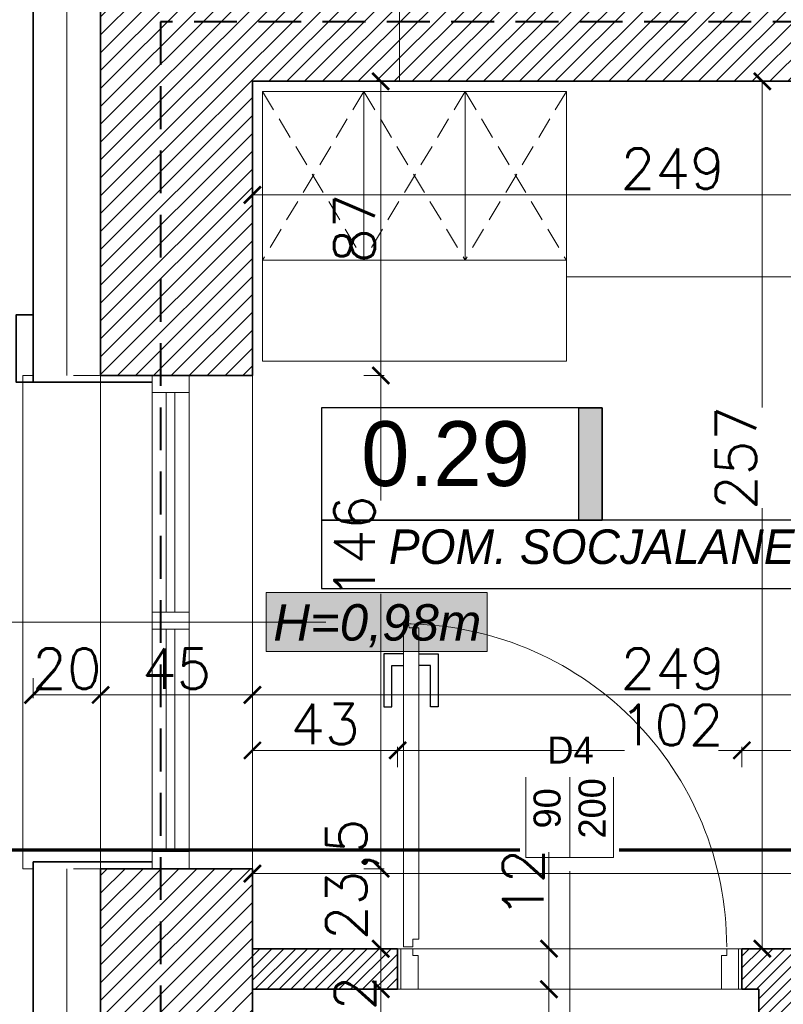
# Model space of a CAD drawing. Header units: millimetres. Extents: x -740 to 33545, y -26688 to 22494.
# Tile 108 of 256: x 8863 to 9089, y 11050 to 11342. Entities that reach past the tile are written whole.
import ezdxf
from ezdxf.lldxf.tags import DXFTag

# ---------------------------------------------------------------- set-up
doc = ezdxf.new("R2010")
doc.units = ezdxf.units.MM
doc.header["$MEASUREMENT"] = 0
doc.linetypes.add('DASHED', pattern=[19.05, 12.7, -6.35])
doc.linetypes.add('DASHED2', pattern=[9.525, 6.35, -3.175])
doc.layers.get('Defpoints').update_dxf_attribs({"color": 252})
for name, color, linetype, lineweight in [('_IS_POZA_ZAKRESEM', 2, 'DASHED', 40), ('A_istniejące ściany', 252, 'Continuous', 35), ('A_izolacja', 252, 'Continuous', 9), ('A_l.przerywana', 252, 'ICAD_ISO03W100', 9), ('A_okna wymieniane', 252, 'Continuous', 15), ('A_opisy', 252, 'Continuous', 15), ('A_projektowane sciany', 252, 'Continuous', 35), ('A_wyposażenie', 252, 'Continuous', 9), ('l.przerywana', 252, 'ICAD_ISO03W100', 5), ('l.widokowa', 252, 'Continuous', 15), ('l.wypełnien', 252, 'Continuous', 5), ('linia opisowa', 252, 'Continuous', 9), ('Nowe_820-G Rysunki Obrazki_Nr_pióra__1', 252, 'Continuous', 13), ('wymiarowanie', 252, 'Continuous', 9)]:
    doc.layers.add(name, color=color, linetype=linetype, lineweight=lineweight)
for name, color, linetype in [('D-opis', 252, 'Continuous'), ('stolarka', 252, 'Continuous'), ('tabelki opis', 252, 'Continuous'), ('ULTRA-GASTRO TECHNOLOGIA', 252, 'Continuous')]:
    doc.layers.add(name, color=color, linetype=linetype)
doc.styles.add('ARIALL', font='GOTHIC.TTF', dxfattribs={"height": 40})
doc.styles.add('styl2', font='simplex.shx')
doc.linetypes.add('BATTING', pattern='A,0.00254,-2.54,[134,ltypeshp.shx,S=2.54,R=0,X=-2.54,Y=0],-5.08,[134,ltypeshp.shx,S=2.54,R=180,X=2.54,Y=0],-2.54', length=10.16254)
tags = doc.linetypes.add('DASH', pattern=[15, 10, -5]).pattern_tags.tags
tags[6:7] = [DXFTag(74, 4), DXFTag(75, 0), DXFTag(340, '0'), DXFTag(46, 0.0), DXFTag(50, 0.0), DXFTag(44, 0.0), DXFTag(45, 0.0)]
tags[4:5] = [DXFTag(74, 4), DXFTag(75, 0), DXFTag(340, '0'), DXFTag(46, 0.0), DXFTag(50, 0.0), DXFTag(44, 0.0), DXFTag(45, 0.0)]
tags = doc.linetypes.add('ICAD_ISO03W100', pattern=[30, 12, -18]).pattern_tags.tags
tags[6:7] = [DXFTag(74, 4), DXFTag(75, 0), DXFTag(340, '0'), DXFTag(46, 1.0), DXFTag(50, 0.0), DXFTag(44, 0.0), DXFTag(45, 0.0)]
tags[4:5] = [DXFTag(74, 4), DXFTag(75, 0), DXFTag(340, '0'), DXFTag(46, 1.0), DXFTag(50, 0.0), DXFTag(44, 0.0), DXFTag(45, 0.0)]
doc.dimstyles.new('Skala 1-50', dxfattribs={"dimtxt": 12, "dimasz": 5, "dimexe": 1, "dimexo": 1, "dimgap": 1.5, "dimtad": 1, "dimdec": 1, "dimrnd": 0.5, "dimtxsty": 'styl2', "dimblk": 'ARCHTICK', "dimcen": 5, "dimadec": 0, "dimazin": 0, "dimtfac": 1, "dimtdec": 1, "dimtmove": 1, "dimatfit": 3, "dimldrblk": 'ARCHTICK', "dimfxl": 0, "dimlwd": -1, "dimlwe": -1, "dimarcsym": 0})

# ---------------------------------------------------------------- blocks, each defined once
blk = doc.blocks.new('_ArchTick')
at = {"color": 0, "linetype": 'ByBlock', "const_width": 0.15}
blk.add_lwpolyline([(-0.5, -0.5), (0.5, 0.5)], dxfattribs=at)
blk = doc.blocks.new('*D1146')
at = {"layer": 'Defpoints', "color": 0}
for p in [(9235.19, 11088.59), (8932.19, 11067.32), (9235.19, 11050.67)]:
    blk.add_point(p, dxfattribs=at)
at = {"layer": 'wymiarowanie', "color": 0}
for p, q in [((8932.19, 11083.59), (8932.19, 11089.59)), ((8932.19, 11088.59), (9097.67, 11088.59)), ((9235.19, 11088.59), (9127.19, 11088.59)), ((9235.19, 11083.59), (9235.19, 11089.59))]:
    blk.add_line(p, q, dxfattribs=at)
at = {"layer": 'wymiarowanie', "color": 0, "xscale": 5, "yscale": 5, "zscale": 5, "rotation": 180}
blk.add_blockref('_ArchTick', (8932.19, 11088.59), dxfattribs=at)
at = {"layer": 'wymiarowanie', "color": 0, "xscale": 5, "yscale": 5, "zscale": 5}
blk.add_blockref('_ArchTick', (9235.19, 11088.59), dxfattribs=at)
at = {"layer": 'wymiarowanie', "color": 0, "insert": (9112.43, 11096.39), "char_height": 12, "attachment_point": 5, "style": 'styl2'}
blk.add_mtext('303', dxfattribs=at)
blk = doc.blocks.new('*D1298')
at = {"layer": 'Defpoints', "color": 0}
for p in [(8932.19, 11323.52), (9181.19, 11298.54), (8932.19, 11289.82)]:
    blk.add_point(p, dxfattribs=at)
at = {"layer": 'wymiarowanie', "color": 0}
for p, q in [((8932.19, 11294.82), (8932.19, 11288.82)), ((9181.19, 11294.82), (9181.19, 11288.82)), ((9181.19, 11289.82), (8932.19, 11289.82))]:
    blk.add_line(p, q, dxfattribs=at)
at = {"layer": 'wymiarowanie', "color": 0, "xscale": 5, "yscale": 5, "zscale": 5, "rotation": 180}
blk.add_blockref('_ArchTick', (8932.19, 11289.82), dxfattribs=at)
at = {"layer": 'wymiarowanie', "color": 0, "xscale": 5, "yscale": 5, "zscale": 5}
blk.add_blockref('_ArchTick', (9181.19, 11289.82), dxfattribs=at)
at = {"layer": 'wymiarowanie', "color": 0, "insert": (9056.69, 11297.62), "char_height": 12, "attachment_point": 5, "style": 'styl2'}
blk.add_mtext('249', dxfattribs=at)
blk = doc.blocks.new('*D1301')
at = {"layer": 'Defpoints', "color": 0}
for p in [(9112.54, 11323.52), (9083.25, 11066.32), (9111.54, 11066.32)]:
    blk.add_point(p, dxfattribs=at)
at = {"layer": 'wymiarowanie', "color": 0}
for p, q in [((9088.25, 11323.52), (9082.25, 11323.52)), ((9083.25, 11323.52), (9083.25, 11226.77)), ((9083.25, 11066.32), (9083.25, 11196.95)), ((9088.25, 11066.32), (9082.25, 11066.32))]:
    blk.add_line(p, q, dxfattribs=at)
at = {"layer": 'wymiarowanie', "color": 0, "xscale": 5, "yscale": 5, "zscale": 5}
for p, rotation in [((9083.25, 11323.52), 90), ((9083.25, 11066.32), 270)]:
    blk.add_blockref('_ArchTick', p, dxfattribs=dict(at, rotation=rotation))
at = {"layer": 'wymiarowanie', "color": 0, "insert": (9075.45, 11211.86), "char_height": 12, "attachment_point": 5, "rotation": 90, "style": 'styl2'}
blk.add_mtext('257', dxfattribs=at)
blk = doc.blocks.new('*D2066')
at = {"layer": 'Defpoints', "color": 0}
for p in [(8618.8, 11254.3), (8867.19, 11254.3), (8877.19, 11234.3)]:
    blk.add_point(p, dxfattribs=at)
at = {"layer": 'wymiarowanie', "color": 0}
for p, q in [((8618.8, 11254.3), (8618.8, 11285.08)), ((8623.8, 11254.3), (8617.8, 11254.3)), ((8618.8, 11234.3), (8618.8, 11254.3)), ((8623.8, 11234.3), (8617.8, 11234.3))]:
    blk.add_line(p, q, dxfattribs=at)
at = {"layer": 'wymiarowanie', "color": 0, "xscale": 5, "yscale": 5, "zscale": 5}
for p, rotation in [((8618.8, 11254.3), 90), ((8618.8, 11234.3), 270)]:
    blk.add_blockref('_ArchTick', p, dxfattribs=dict(at, rotation=rotation))
at = {"layer": 'wymiarowanie', "color": 0, "insert": (8611, 11274.84), "char_height": 12, "attachment_point": 5, "rotation": 90, "style": 'styl2'}
blk.add_mtext('20', dxfattribs=at)
blk = doc.blocks.new('*D2067')
at = {"layer": 'Defpoints', "color": 0}
for p in [(8618.8, 11092.05), (8873.23, 11092.05), (8872.54, 10684.04)]:
    blk.add_point(p, dxfattribs=at)
at = {"layer": 'wymiarowanie', "color": 0}
for p, q in [((8623.8, 11092.05), (8617.8, 11092.05)), ((8618.8, 10684.04), (8618.8, 11092.05)), ((8623.8, 10684.04), (8617.8, 10684.04))]:
    blk.add_line(p, q, dxfattribs=at)
at = {"layer": 'wymiarowanie', "color": 0, "xscale": 5, "yscale": 5, "zscale": 5}
for p, rotation in [((8618.8, 11092.05), 90), ((8618.8, 10684.04), 270)]:
    blk.add_blockref('_ArchTick', p, dxfattribs=dict(at, rotation=rotation))
at = {"layer": 'wymiarowanie', "color": 0, "insert": (8611, 10888.05), "char_height": 12, "attachment_point": 5, "rotation": 90, "style": 'styl2'}
blk.add_mtext('408', dxfattribs=at)
blk = doc.blocks.new('*D2068')
at = {"layer": 'Defpoints', "color": 0}
for p in [(8618.8, 11234.3), (8872.63, 11234.3), (8873.23, 11092.05)]:
    blk.add_point(p, dxfattribs=at)
at = {"layer": 'wymiarowanie', "color": 0}
for p, q in [((8623.8, 11234.3), (8617.8, 11234.3)), ((8618.8, 11092.05), (8618.8, 11234.3)), ((8623.8, 11092.05), (8617.8, 11092.05))]:
    blk.add_line(p, q, dxfattribs=at)
at = {"layer": 'wymiarowanie', "color": 0, "xscale": 5, "yscale": 5, "zscale": 5}
for p, rotation in [((8618.8, 11234.3), 90), ((8618.8, 11092.05), 270)]:
    blk.add_blockref('_ArchTick', p, dxfattribs=dict(at, rotation=rotation))
at = {"layer": 'wymiarowanie', "color": 0, "insert": (8611.15, 11163.17), "char_height": 12, "attachment_point": 5, "rotation": 90, "style": 'styl2'}
blk.add_mtext('142', dxfattribs=at)
blk = doc.blocks.new('*D2069')
at = {"layer": 'Defpoints', "color": 0}
for p in [(8618.8, 11368.7), (8887.19, 11368.7), (8867.19, 11254.3)]:
    blk.add_point(p, dxfattribs=at)
at = {"layer": 'wymiarowanie', "color": 0}
for p, q in [((8623.8, 11368.7), (8617.8, 11368.7)), ((8618.8, 11368.7), (8618.8, 11342.32)), ((8618.8, 11254.3), (8618.8, 11300.81)), ((8623.8, 11254.3), (8617.8, 11254.3))]:
    blk.add_line(p, q, dxfattribs=at)
at = {"layer": 'wymiarowanie', "color": 0, "xscale": 5, "yscale": 5, "zscale": 5}
for p, rotation in [((8618.8, 11368.7), 90), ((8618.8, 11254.3), 270)]:
    blk.add_blockref('_ArchTick', p, dxfattribs=dict(at, rotation=rotation))
at = {"layer": 'wymiarowanie', "color": 0, "insert": (8610.46, 11321.57), "char_height": 12, "attachment_point": 5, "rotation": 90, "style": 'styl2'}
blk.add_mtext('114,5', dxfattribs=at)
blk = doc.blocks.new('*D2264')
at = {"layer": 'Defpoints', "color": 0}
for p in [(9026.82, 11066.32), (9020.04, 11054.32), (9026.82, 11054.32)]:
    blk.add_point(p, dxfattribs=at)
at = {"layer": 'wymiarowanie', "color": 0}
for p, q in [((9020.04, 11066.32), (9020.04, 11094.95)), ((9025.04, 11066.32), (9019.04, 11066.32)), ((9020.04, 11066.32), (9020.04, 11054.32)), ((9025.04, 11054.32), (9019.04, 11054.32))]:
    blk.add_line(p, q, dxfattribs=at)
at = {"layer": 'wymiarowanie', "color": 0, "xscale": 5, "yscale": 5, "zscale": 5}
for p, rotation in [((9020.04, 11066.32), 90), ((9020.04, 11054.32), 270)]:
    blk.add_blockref('_ArchTick', p, dxfattribs=dict(at, rotation=rotation))
at = {"layer": 'wymiarowanie', "color": 0, "insert": (9012.39, 11085.69), "char_height": 12, "attachment_point": 5, "rotation": 90, "style": 'styl2'}
blk.add_mtext('12', dxfattribs=at)
blk = doc.blocks.new('*D2265')
at = {"layer": 'Defpoints', "color": 0}
for p in [(9039.21, 11054.32), (9020.04, 10946.52), (9039.21, 10946.52)]:
    blk.add_point(p, dxfattribs=at)
at = {"layer": 'wymiarowanie', "color": 0}
for p, q in [((9025.04, 11054.32), (9019.04, 11054.32)), ((9020.04, 11054.32), (9020.04, 10946.52)), ((9025.04, 10946.52), (9019.04, 10946.52))]:
    blk.add_line(p, q, dxfattribs=at)
at = {"layer": 'wymiarowanie', "color": 0, "xscale": 5, "yscale": 5, "zscale": 5}
for p, rotation in [((9020.04, 11054.32), 90), ((9020.04, 10946.52), 270)]:
    blk.add_blockref('_ArchTick', p, dxfattribs=dict(at, rotation=rotation))
at = {"layer": 'wymiarowanie', "color": 0, "insert": (9012.24, 11000.42), "char_height": 12, "attachment_point": 5, "rotation": 90, "style": 'styl2'}
blk.add_mtext('108', dxfattribs=at)
blk = doc.blocks.new('*D2520')
at = {"layer": 'Defpoints', "color": 0}
for p in [(8887.19, 11204.19), (8867.19, 11202.19), (8887.19, 11141.57)]:
    blk.add_point(p, dxfattribs=at)
at = {"layer": 'wymiarowanie', "color": 0}
for p, q in [((8867.19, 11146.57), (8867.19, 11140.57)), ((8887.19, 11146.57), (8887.19, 11140.57)), ((8867.19, 11141.57), (8887.19, 11141.57))]:
    blk.add_line(p, q, dxfattribs=at)
at = {"layer": 'wymiarowanie', "color": 0, "xscale": 5, "yscale": 5, "zscale": 5, "rotation": 180}
blk.add_blockref('_ArchTick', (8867.19, 11141.57), dxfattribs=at)
at = {"layer": 'wymiarowanie', "color": 0, "xscale": 5, "yscale": 5, "zscale": 5}
blk.add_blockref('_ArchTick', (8887.19, 11141.57), dxfattribs=at)
at = {"layer": 'wymiarowanie', "color": 0, "insert": (8877.19, 11149.37), "char_height": 12, "attachment_point": 5, "style": 'styl2'}
blk.add_mtext('20', dxfattribs=at)
blk = doc.blocks.new('*D2521')
at = {"layer": 'Defpoints', "color": 0}
for p in [(8887.19, 11204.19), (8932.19, 11204.19), (8932.19, 11141.57)]:
    blk.add_point(p, dxfattribs=at)
at = {"layer": 'wymiarowanie', "color": 0}
for p, q in [((8887.19, 11146.57), (8887.19, 11140.57)), ((8932.19, 11146.57), (8932.19, 11140.57)), ((8887.19, 11141.57), (8932.19, 11141.57))]:
    blk.add_line(p, q, dxfattribs=at)
at = {"layer": 'wymiarowanie', "color": 0, "xscale": 5, "yscale": 5, "zscale": 5, "rotation": 180}
blk.add_blockref('_ArchTick', (8887.19, 11141.57), dxfattribs=at)
at = {"layer": 'wymiarowanie', "color": 0, "xscale": 5, "yscale": 5, "zscale": 5}
blk.add_blockref('_ArchTick', (8932.19, 11141.57), dxfattribs=at)
at = {"layer": 'wymiarowanie', "color": 0, "insert": (8909.69, 11149.37), "char_height": 12, "attachment_point": 5, "style": 'styl2'}
blk.add_mtext('45', dxfattribs=at)
blk = doc.blocks.new('*D2522')
at = {"layer": 'Defpoints', "color": 0}
for p in [(8932.19, 11204.19), (9181.19, 11159.42), (9181.19, 11141.57)]:
    blk.add_point(p, dxfattribs=at)
at = {"layer": 'wymiarowanie', "color": 0}
for p, q in [((8932.19, 11146.57), (8932.19, 11140.57)), ((9181.19, 11146.57), (9181.19, 11140.57)), ((8932.19, 11141.57), (9181.19, 11141.57))]:
    blk.add_line(p, q, dxfattribs=at)
at = {"layer": 'wymiarowanie', "color": 0, "xscale": 5, "yscale": 5, "zscale": 5, "rotation": 180}
blk.add_blockref('_ArchTick', (8932.19, 11141.57), dxfattribs=at)
at = {"layer": 'wymiarowanie', "color": 0, "xscale": 5, "yscale": 5, "zscale": 5}
blk.add_blockref('_ArchTick', (9181.19, 11141.57), dxfattribs=at)
at = {"layer": 'wymiarowanie', "color": 0, "insert": (9056.69, 11149.37), "char_height": 12, "attachment_point": 5, "style": 'styl2'}
blk.add_mtext('249', dxfattribs=at)
blk = doc.blocks.new('*D2532')
at = {"layer": 'Defpoints', "color": 0}
for p in [(8975.19, 11125.14), (8932.19, 11066.32), (8975.19, 11066.32)]:
    blk.add_point(p, dxfattribs=at)
at = {"layer": 'wymiarowanie', "color": 0}
for p, q in [((8932.19, 11120.14), (8932.19, 11126.14)), ((8932.19, 11125.14), (8975.19, 11125.14)), ((8975.19, 11120.14), (8975.19, 11126.14))]:
    blk.add_line(p, q, dxfattribs=at)
at = {"layer": 'wymiarowanie', "color": 0, "xscale": 5, "yscale": 5, "zscale": 5, "rotation": 180}
blk.add_blockref('_ArchTick', (8932.19, 11125.14), dxfattribs=at)
at = {"layer": 'wymiarowanie', "color": 0, "xscale": 5, "yscale": 5, "zscale": 5}
blk.add_blockref('_ArchTick', (8975.19, 11125.14), dxfattribs=at)
at = {"layer": 'wymiarowanie', "color": 0, "insert": (8953.69, 11132.94), "char_height": 12, "attachment_point": 5, "style": 'styl2'}
blk.add_mtext('43', dxfattribs=at)
blk = doc.blocks.new('*D2533')
at = {"layer": 'Defpoints', "color": 0}
for p in [(9077.19, 11125.14), (8975.19, 11066.32), (9077.19, 11066.32)]:
    blk.add_point(p, dxfattribs=at)
at = {"layer": 'wymiarowanie', "color": 0}
for p, q in [((8975.19, 11120.14), (8975.19, 11126.14)), ((8975.19, 11125.14), (9042.47, 11125.14)), ((9077.19, 11125.14), (9070.24, 11125.14)), ((9077.19, 11120.14), (9077.19, 11126.14))]:
    blk.add_line(p, q, dxfattribs=at)
at = {"layer": 'wymiarowanie', "color": 0, "xscale": 5, "yscale": 5, "zscale": 5, "rotation": 180}
blk.add_blockref('_ArchTick', (8975.19, 11125.14), dxfattribs=at)
at = {"layer": 'wymiarowanie', "color": 0, "xscale": 5, "yscale": 5, "zscale": 5}
blk.add_blockref('_ArchTick', (9077.19, 11125.14), dxfattribs=at)
at = {"layer": 'wymiarowanie', "color": 0, "insert": (9056.36, 11132.65), "char_height": 12, "attachment_point": 5, "style": 'styl2'}
blk.add_mtext('102', dxfattribs=at)
blk = doc.blocks.new('*D2534')
at = {"layer": 'Defpoints', "color": 0}
for p in [(9235.19, 11125.14), (9077.19, 11066.32), (9235.19, 11066.32)]:
    blk.add_point(p, dxfattribs=at)
at = {"layer": 'wymiarowanie', "color": 0}
for p, q in [((9077.19, 11120.14), (9077.19, 11126.14)), ((9077.19, 11125.14), (9235.19, 11125.14)), ((9235.19, 11120.14), (9235.19, 11126.14))]:
    blk.add_line(p, q, dxfattribs=at)
at = {"layer": 'wymiarowanie', "color": 0, "xscale": 5, "yscale": 5, "zscale": 5, "rotation": 180}
blk.add_blockref('_ArchTick', (9077.19, 11125.14), dxfattribs=at)
at = {"layer": 'wymiarowanie', "color": 0, "xscale": 5, "yscale": 5, "zscale": 5}
blk.add_blockref('_ArchTick', (9235.19, 11125.14), dxfattribs=at)
at = {"layer": 'wymiarowanie', "color": 0, "insert": (9156.19, 11132.94), "char_height": 12, "attachment_point": 5, "style": 'styl2'}
blk.add_mtext('158', dxfattribs=at)
blk = doc.blocks.new('*D2696')
at = {"layer": 'Defpoints', "color": 0}
for p in [(8932.19, 11323.52), (8932.19, 11236.3), (8970.2, 11236.3)]:
    blk.add_point(p, dxfattribs=at)
at = {"layer": 'wymiarowanie', "color": 0}
for p, q in [((8965.2, 11323.52), (8971.2, 11323.52)), ((8970.2, 11323.52), (8970.2, 11236.3)), ((8965.2, 11236.3), (8971.2, 11236.3))]:
    blk.add_line(p, q, dxfattribs=at)
at = {"layer": 'wymiarowanie', "color": 0, "xscale": 5, "yscale": 5, "zscale": 5}
for p, rotation in [((8970.2, 11323.52), 90), ((8970.2, 11236.3), 270)]:
    blk.add_blockref('_ArchTick', p, dxfattribs=dict(at, rotation=rotation))
at = {"layer": 'wymiarowanie', "color": 0, "insert": (8962.4, 11279.91), "char_height": 12, "attachment_point": 5, "rotation": 90, "style": 'styl2'}
blk.add_mtext('87', dxfattribs=at)
blk = doc.blocks.new('*D2697')
at = {"layer": 'Defpoints', "color": 0}
for p in [(8932.19, 11236.3), (8932.19, 11090.05), (8970.2, 11090.05)]:
    blk.add_point(p, dxfattribs=at)
at = {"layer": 'wymiarowanie', "color": 0}
for p, q in [((8965.2, 11236.3), (8971.2, 11236.3)), ((8970.2, 11236.3), (8970.2, 11199.21)), ((8970.2, 11090.05), (8970.2, 11171.56)), ((8965.2, 11090.05), (8971.2, 11090.05))]:
    blk.add_line(p, q, dxfattribs=at)
at = {"layer": 'wymiarowanie', "color": 0, "xscale": 5, "yscale": 5, "zscale": 5}
for p, rotation in [((8970.2, 11236.3), 90), ((8970.2, 11090.05), 270)]:
    blk.add_blockref('_ArchTick', p, dxfattribs=dict(at, rotation=rotation))
at = {"layer": 'wymiarowanie', "color": 0, "insert": (8962.4, 11185.38), "char_height": 12, "attachment_point": 5, "rotation": 90, "style": 'styl2'}
blk.add_mtext('146', dxfattribs=at)
blk = doc.blocks.new('*D2698')
at = {"layer": 'Defpoints', "color": 0}
for p in [(8932.19, 11090.05), (8953.69, 11066.31), (8970.2, 11066.31)]:
    blk.add_point(p, dxfattribs=at)
at = {"layer": 'wymiarowanie', "color": 0}
for p, q in [((8965.2, 11090.05), (8971.2, 11090.05)), ((8970.2, 11090.05), (8970.2, 11066.31)), ((8965.2, 11066.31), (8971.2, 11066.31))]:
    blk.add_line(p, q, dxfattribs=at)
at = {"layer": 'wymiarowanie', "color": 0, "xscale": 5, "yscale": 5, "zscale": 5}
for p, rotation in [((8970.2, 11090.05), 90), ((8970.2, 11066.31), 270)]:
    blk.add_blockref('_ArchTick', p, dxfattribs=dict(at, rotation=rotation))
at = {"layer": 'wymiarowanie', "color": 0, "insert": (8961.85, 11086.88), "char_height": 12, "attachment_point": 5, "rotation": 90, "style": 'styl2'}
blk.add_mtext('23,5', dxfattribs=at)
blk = doc.blocks.new('*D2699')
at = {"layer": 'Defpoints', "color": 0}
for p in [(8953.69, 11066.31), (8948.63, 11054.32), (8970.2, 11054.32)]:
    blk.add_point(p, dxfattribs=at)
at = {"layer": 'wymiarowanie', "color": 0}
for p, q in [((8965.2, 11066.31), (8971.2, 11066.31)), ((8970.2, 11066.31), (8970.2, 11054.32)), ((8965.2, 11054.32), (8971.2, 11054.32))]:
    blk.add_line(p, q, dxfattribs=at)
at = {"layer": 'wymiarowanie', "color": 0, "xscale": 5, "yscale": 5, "zscale": 5}
for p, rotation in [((8970.2, 11066.31), 90), ((8970.2, 11054.32), 270)]:
    blk.add_blockref('_ArchTick', p, dxfattribs=dict(at, rotation=rotation))
at = {"layer": 'wymiarowanie', "color": 0, "insert": (8962.55, 11048.04), "char_height": 12, "attachment_point": 5, "rotation": 90, "style": 'styl2'}
blk.add_mtext('12', dxfattribs=at)
blk = doc.blocks.new('*D2700')
at = {"layer": 'Defpoints', "color": 0}
for p in [(8948.63, 11054.32), (8949.01, 10946.52), (8970.2, 10946.52)]:
    blk.add_point(p, dxfattribs=at)
at = {"layer": 'wymiarowanie', "color": 0}
for p, q in [((8965.2, 11054.32), (8971.2, 11054.32)), ((8970.2, 11054.32), (8970.2, 10946.52)), ((8965.2, 10946.52), (8971.2, 10946.52))]:
    blk.add_line(p, q, dxfattribs=at)
at = {"layer": 'wymiarowanie', "color": 0, "xscale": 5, "yscale": 5, "zscale": 5}
for p, rotation in [((8970.2, 11054.32), 90), ((8970.2, 10946.52), 270)]:
    blk.add_blockref('_ArchTick', p, dxfattribs=dict(at, rotation=rotation))
at = {"layer": 'wymiarowanie', "color": 0, "insert": (8962.4, 11000.42), "char_height": 12, "attachment_point": 5, "rotation": 90, "style": 'styl2'}
blk.add_mtext('108', dxfattribs=at)

msp = doc.modelspace()

# ---------------------------------------------------------------- hatches: boundary and pattern name
at = {"layer": 'A_opisy', "ltscale": 0.3}
msp.add_hatch(color=256, dxfattribs=at).paths.add_polyline_path([(8936.24, 11171.94), (9001.7, 11171.94), (9001.7, 11154.41), (8936.24, 11154.41)])
msp.add_hatch(color=256, dxfattribs=at).paths.add_polyline_path([(8936.24, 11171.94), (9001.7, 11171.94), (9001.7, 11154.41), (8936.24, 11154.41)])
msp.add_hatch(color=256, dxfattribs=at).paths.add_polyline_path([(8936.24, 11171.94), (9001.7, 11171.94), (9001.7, 11154.41), (8936.24, 11154.41)])
msp.add_hatch(color=256, dxfattribs=at).paths.add_polyline_path([(8936.24, 11171.94), (9001.7, 11171.94), (9001.7, 11154.41), (8936.24, 11154.41)])
at = {"layer": 'l.wypełnien'}
h = msp.add_hatch(dxfattribs=at)
h.set_pattern_fill('ANSI31', color=256, scale=30, style=0)
edge = h.paths.add_edge_path()
edge.add_line((8932.19, 10920.7), (8932.19, 10978.67))
edge.add_line((8932.19, 10978.67), (8932.19, 11023.17))
edge.add_line((8932.19, 11023.17), (8932.19, 11086.55))
edge.add_line((8932.19, 11086.55), (8932.19, 11090.05))
edge.add_line((8932.19, 11090.05), (8887.19, 11090.05))
edge.add_line((8887.19, 11090.05), (8887.19, 10920.7))
edge.add_line((8887.19, 10920.7), (8932.19, 10920.7))
h.paths.add_polyline_path([(9644.52, 11095.63), (9645.19, 11095.63), (9645.19, 11322.32), (9879.19, 11322.32), (9879.19, 11234.32), (9924.19, 11234.32), (9924.19, 11368.7), (9592.09, 11368.7), (9506.19, 11368.7), (9506.19, 11323.52), (9604.19, 11323.52), (9604.19, 11095.63)])
h.paths.add_polyline_path([(8887.19, 10686.04), (8932.19, 10686.04), (8932.19, 10794.52), (9246.19, 10794.52), (9246.19, 10833.52), (9259.19, 10833.52), (9259.19, 10907.02), (9235.19, 10907.02), (9235.19, 10833.52), (8932.19, 10833.52), (8932.19, 10920.7), (8887.19, 10920.7)])
h.paths.add_polyline_path([(8975.77, 11323.52), (9235.19, 11323.52), (9259.19, 11323.52), (9360.94, 11323.52), (9360.94, 11368.7), (8975.77, 11368.7)])
h.paths.add_polyline_path([(8887.19, 11368.7), (8887.19, 11236.3), (8907.93, 11236.3), (8932.19, 11236.3), (8932.19, 11323.52), (8975.77, 11323.52), (8975.77, 11368.7)])
h.paths.add_polyline_path([(9604.19, 11095.63), (9644.52, 11095.63), (9644.52, 11090.06), (9645.19, 11090.06), (9645.19, 11005.43), (9612.19, 11005.43), (9612.19, 11018.43), (9604.19, 11018.43)])
h.paths.add_polyline_path([(9924.19, 11095.63), (9924.19, 11158.89), (9879.19, 11158.89), (9879.19, 11095.63)])
h.paths.add_polyline_path([(9246.19, 10833.52), (9246.19, 10794.52), (9266.19, 10794.52), (9266.19, 10833.52)])
h.paths.add_polyline_path([(9879.19, 11078.49), (9924.19, 11078.59), (9924.19, 11095.63), (9879.19, 11095.63)])
h.paths.add_polyline_path([(9259.19, 10907.02), (9259.19, 10927.02), (9250.18, 10927.02), (9235.19, 10927.02), (9235.19, 10907.02)])
h.paths.add_polyline_path([(9235.19, 11072.32), (9235.19, 11052.32), (9259.19, 11052.32), (9259.19, 11072.32)])
h.paths.add_polyline_path([(9235.19, 11029.02), (9250.18, 11029.02), (9259.19, 11029.02), (9259.19, 11035.15), (9259.19, 11049.02), (9235.19, 11049.02)])
h.paths.add_polyline_path([(9235.19, 11323.52), (9235.19, 11303.52), (9259.19, 11303.52), (9259.19, 11323.52)])
h.paths.add_polyline_path([(9235.19, 11186.92), (9259.19, 11186.92), (9259.19, 11186.92), (9259.19, 11191.52), (9259.19, 11199.52), (9259.19, 11199.52), (9235.19, 11199.52), (9235.19, 11191.52)])
h.paths.add_polyline_path([(9235.19, 11174.32), (9247.19, 11174.32), (9259.19, 11174.32), (9259.19, 11174.32), (9259.19, 11186.92), (9259.19, 11186.92), (9235.19, 11186.92), (9235.19, 11174.32)])
h.paths.add_polyline_path([(9259.19, 11049.02), (9259.19, 11051.92), (9259.19, 11052.32), (9235.19, 11052.32), (9235.19, 11049.02), (9259.19, 11049.02)])
h = msp.add_hatch(dxfattribs=at)
h.set_pattern_fill('ANSI31', color=256, scale=20, style=0)
h.paths.add_polyline_path([(9094.19, 10833.52), (9094.19, 11054.32), (9235.19, 11054.32), (9235.19, 11066.32), (9077.19, 11066.32), (9077.19, 11054.32), (9082.19, 11054.32), (9082.19, 10946.52), (9077.19, 10946.52), (9077.19, 10938.52), (9082.19, 10938.52), (9082.19, 10833.52), (9094.19, 10833.52)])
h.paths.add_polyline_path([(9384.19, 10958.52), (9451.64, 10958.52), (9451.64, 10966.52), (9392.19, 10966.52), (9392.19, 11081.52), (9604.19, 11081.52), (9604.19, 11089.52), (9392.19, 11089.52), (9392.19, 11094.52), (9384.19, 11094.52)])
h.paths.add_polyline_path([(9612.19, 11005.43), (9645.19, 11005.43), (9645.19, 10990.32), (9645.19, 10978.32), (9645.19, 10951.32), (9604.19, 10951.32), (9604.19, 10958.52), (9543.64, 10958.52), (9543.64, 10966.52), (9604.19, 10966.52), (9604.19, 11018.43), (9612.19, 11018.43)])
h.paths.add_polyline_path([(8932.19, 11054.32), (8975.19, 11054.32), (8975.19, 11066.32), (8932.19, 11066.32)])
h.paths.add_polyline_path([(8932.19, 10938.52), (8985.19, 10938.52), (8985.19, 10946.52), (8932.19, 10946.52)])
at = {"layer": 'tabelki opis'}
msp.add_hatch(color=256, dxfattribs=at).paths.add_polyline_path([(9035.83, 11193.41), (9035.83, 11226.68), (9028.87, 11226.68), (9028.87, 11193.41)])

# ---------------------------------------------------------------- linework, layer by layer
at = {"layer": '_IS_POZA_ZAKRESEM'}
for p, q in [((9899.13, 11341.13), (8904.92, 11341.13)), ((8904.92, 11341.13), (8904.92, 10380.33))]:
    msp.add_line(p, q, dxfattribs=at)
at = {"layer": 'A_istniejące ściany'}
for points in [[(8887.19, 11368.7), (8887.19, 11236.3)], [(8932.19, 11323.52), (9235.19, 11323.52)], [(8932.19, 11323.52), (8932.19, 11236.3)], [(8887.19, 11236.3), (8907.93, 11236.3), (8932.19, 11236.3)], [(8913.43, 11236.3), (8932.19, 11236.3)], [(8932.19, 11090.05), (8887.19, 11090.05)], [(8887.19, 11090.05), (8887.19, 10686.04)], [(8913.43, 11090.05), (8932.19, 11090.05)], [(8932.19, 10833.52), (8932.19, 11090.05)], [(9082.19, 10946.52), (9082.19, 11054.32)]]:
    msp.add_lwpolyline(points, dxfattribs=at)
at = {"layer": 'A_izolacja', "lineweight": 35}
for p, q in [((8902.43, 11234.3), (8867.19, 11234.3)), ((8902.43, 11092.05), (8867.19, 11092.05))]:
    msp.add_line(p, q, dxfattribs=at)
for points in [[(9510.08, 11388.7), (8867.19, 11388.7), (8867.19, 11234.3)], [(8867.19, 11254.3), (8865.19, 11254.3), (8862.19, 11254.3), (8862.19, 11234.3), (8867.19, 11234.3)], [(8867.19, 11092.05), (8867.19, 10684.04)]]:
    msp.add_lwpolyline(points, dxfattribs=at)
at = {"layer": 'A_izolacja', "linetype": 'BATTING', "ltscale": 0.1}
for points in [[(9924.19, 11378.7), (8877.19, 11378.7), (8877.19, 11236.3)], [(8877.19, 11090.05), (8877.19, 10684.04)]]:
    msp.add_lwpolyline(points, dxfattribs=at)
at = {"layer": 'A_izolacja'}
msp.add_lwpolyline([(8879.2, 11236.3), (8886.82, 11236.3)], dxfattribs=at)
at = {"layer": 'A_l.przerywana', "lineweight": 13, "ltscale": 0.3}
for points in [[(8887.19, 11086.55), (8887.19, 11239.8)], [(8932.19, 11239.8), (8932.19, 11086.55)]]:
    msp.add_lwpolyline(points, dxfattribs=at)
at = {"layer": 'A_l.przerywana', "ltscale": 0.3}
for points in [[(8975.19, 11066.32), (8975.19, 11054.32)], [(9077.19, 11054.32), (9077.19, 11066.32)]]:
    msp.add_lwpolyline(points, dxfattribs=at)
at = {"layer": 'A_okna wymieniane', "linetype": 'Continuous', "lineweight": 15}
for points in [[(8902.43, 11236.3), (8902.43, 11231.22)], [(8913.43, 11231.22), (8913.43, 11236.3)], [(8902.43, 11231.22), (8913.43, 11231.22)], [(8906.66, 11231.22), (8906.66, 11166.14)], [(8909.2, 11231.22), (8906.66, 11231.22)], [(8909.2, 11166.14), (8909.2, 11231.22)], [(8902.43, 11166.14), (8902.43, 11161.06)], [(8913.43, 11166.14), (8902.43, 11166.14)], [(8906.66, 11166.14), (8909.2, 11166.14)], [(8913.43, 11161.06), (8913.43, 11166.14)], [(8902.43, 11161.06), (8913.43, 11161.06)], [(8906.66, 11161.06), (8906.66, 11095.13)], [(8909.2, 11161.06), (8906.66, 11161.06)], [(8909.2, 11095.13), (8909.2, 11161.06)], [(8902.43, 11095.13), (8902.43, 11090.05)], [(8913.43, 11095.13), (8902.43, 11095.13)], [(8906.66, 11095.13), (8909.2, 11095.13)], [(8913.43, 11090.05), (8913.43, 11095.13)], [(8902.43, 11090.05), (8913.43, 11090.05)]]:
    msp.add_lwpolyline(points, dxfattribs=at)
at = {"layer": 'A_okna wymieniane'}
msp.add_lwpolyline([(8913.43, 11236.3), (8907.93, 11236.3), (8902.43, 11236.3)], dxfattribs=at)
at = {"layer": 'A_okna wymieniane', "linetype": 'Continuous', "lineweight": 13}
for points in [[(8902.43, 11166.14), (8902.43, 11234.72)], [(8913.43, 11234.72), (8913.43, 11166.14)], [(8902.43, 11091.63), (8902.43, 11161.06)], [(8913.43, 11161.06), (8913.43, 11091.63)]]:
    msp.add_lwpolyline(points, dxfattribs=at)
at = {"layer": 'A_opisy'}
for p, q in [((8820.45, 11163.17), (8953.92, 11163.17)), ((9026.19, 11038.35), (9026.19, 11093.35))]:
    msp.add_line(p, q, dxfattribs=at)
at = {"layer": 'A_opisy', "ltscale": 0.3}
msp.add_lwpolyline([(8936.24, 11171.94), (9001.7, 11171.94), (9001.7, 11154.41), (8936.24, 11154.41)], close=True, dxfattribs=at)
msp.add_lwpolyline([(8936.24, 11171.94), (9001.7, 11171.94), (9001.7, 11154.41), (8936.24, 11154.41)], close=True, dxfattribs=at)
msp.add_lwpolyline([(8936.24, 11171.94), (9001.7, 11171.94), (9001.7, 11154.41), (8936.24, 11154.41)], close=True, dxfattribs=at)
msp.add_lwpolyline([(8936.24, 11171.94), (9001.7, 11171.94), (9001.7, 11154.41), (8936.24, 11154.41)], close=True, dxfattribs=at)
at = {"layer": 'A_projektowane sciany'}
for p, q in [((8932.19, 11066.32), (8975.19, 11066.32)), ((8975.19, 11066.32), (8975.19, 11054.32)), ((9235.19, 11066.32), (9077.19, 11066.32)), ((9077.19, 11066.32), (9077.19, 11054.32)), ((8932.19, 11054.32), (8975.19, 11054.32)), ((9077.19, 11054.32), (9082.19, 11054.32))]:
    msp.add_line(p, q, dxfattribs=at)
at = {"layer": 'A_wyposażenie'}
for p, q in [((8935.19, 11320.52), (9025.19, 11320.52)), ((8935.19, 11320.52), (8935.19, 11240.52)), ((8965.19, 11320.52), (8965.19, 11270.52)), ((8995.19, 11320.52), (8995.19, 11270.52)), ((9025.19, 11320.52), (9025.19, 11240.52)), ((8935.19, 11270.52), (9025.19, 11270.52)), ((9181.19, 11265.52), (9025.19, 11265.52)), ((8935.19, 11240.52), (9025.19, 11240.52))]:
    msp.add_line(p, q, dxfattribs=at)
at = {"layer": 'A_wyposażenie', "linetype": 'DASHED2'}
for p, q in [((8965.19, 11320.52), (8935.19, 11270.52)), ((8935.19, 11320.52), (8965.19, 11270.52)), ((8995.19, 11320.52), (8965.19, 11270.52)), ((8965.19, 11320.52), (8995.19, 11270.52)), ((9025.19, 11320.52), (8995.19, 11270.52)), ((8995.19, 11320.52), (9025.19, 11270.52))]:
    msp.add_line(p, q, dxfattribs=at)
at = {"layer": 'D-opis', "linetype": 'DASH', "lineweight": 0, "ltscale": 2.5, "const_width": 1}
msp.add_lwpolyline([(10251.78, 11095.63), (8796.61, 11095.63)], dxfattribs=at)
at = {"layer": 'l.przerywana', "ltscale": 0.3}
for points in [[(9077.19, 11066.32), (8975.19, 11066.32)], [(9077.19, 11054.32), (8975.19, 11054.32)]]:
    msp.add_lwpolyline(points, dxfattribs=at)
at = {"layer": 'l.widokowa'}
msp.add_lwpolyline([(8867.19, 11236.3), (8864.19, 11236.3), (8864.19, 11090.05), (8867.19, 11090.05)], dxfattribs=at)
at = {"layer": 'linia opisowa'}
msp.add_lwpolyline([(8975.77, 11463.44), (8975.77, 11323.52)], dxfattribs=at)
at = {"layer": 'Nowe_820-G Rysunki Obrazki_Nr_pióra__1', "linetype": 'Continuous', "lineweight": 13}
msp.add_lwpolyline([(8879.2, 11090.05), (8894.44, 11090.05)], dxfattribs=at)
at = {"layer": 'stolarka', "lineweight": 9}
for points in [[(8979.72, 11066.89), (8976.94, 11066.89), (8976.94, 11162.66), (8978.44, 11162.65), (8978.62, 11161.5), (8981.46, 11161.5), (8981.46, 11069.19), (8979.72, 11069.19), (8979.72, 11066.89)], [(8896.61, 11095.63), (8796.61, 11095.63)]]:
    msp.add_lwpolyline(points, dxfattribs=at)
at = {"layer": 'stolarka'}
for points in [[(8976.94, 11153.74), (8971.13, 11153.74), (8971.13, 11138.08), (8973.45, 11138.08), (8973.45, 11150.26), (8976.94, 11150.26)], [(8981.46, 11153.74), (8987.26, 11153.74), (8987.26, 11138.08), (8984.94, 11138.08), (8984.94, 11150.26), (8981.46, 11150.26)]]:
    msp.add_lwpolyline(points, dxfattribs=at)
at = {"layer": 'stolarka', "linetype": 'ICAD_ISO03W100', "lineweight": 13, "ltscale": 0.3}
msp.add_arc((8976.93, 11066.89), 95.77, 0.0003, 90.0531, dxfattribs=at)
at = {"layer": 'tabelki opis'}
for points in [[(9035.83, 11226.68), (8952.67, 11226.68), (8952.67, 11193.41), (9035.83, 11193.41), (9035.83, 11226.68)], [(8952.67, 11173.14), (9117.4, 11173.14), (9117.4, 11193.41), (8952.67, 11193.41), (8952.67, 11173.14)]]:
    msp.add_lwpolyline(points, dxfattribs=at)
msp.add_lwpolyline([(9035.83, 11193.41), (9028.87, 11193.41), (9028.87, 11226.68), (9035.83, 11226.68)], close=True, dxfattribs=at)
at = {"layer": 'ULTRA-GASTRO TECHNOLOGIA', "linetype": 'Continuous', "lineweight": 13}
for points in [[(8981.24, 11064.34), (8979.72, 11064.34), (8979.72, 11066.32), (8976.19, 11066.32), (8976.19, 11054.32), (8981.24, 11054.32), (8981.24, 11064.34)], [(9071.19, 11064.34), (9072.7, 11064.34), (9072.7, 11066.32), (9076.24, 11066.32), (9076.24, 11054.32), (9071.19, 11054.32), (9071.19, 11064.34)]]:
    msp.add_lwpolyline(points, dxfattribs=at)

# ---------------------------------------------------------------- texts
at = {"layer": 'A_opisy', "ltscale": 0.3, "insert": (8938.36, 11168.48), "char_height": 10.8, "width": 109.7533, "attachment_point": 1, "style": 'ARIALL'}
msp.add_mtext('{\\fArial|b0|i1|c238|p34;H=0,98m}', dxfattribs=at)
at = {"layer": 'tabelki opis', "attachment_point": 1}
for s, insert, char_height, width in [('{\\fCentury Gothic|b0|i0|c238|p34;0.29}', (8964.4, 11222.72), 19.2, 56.7), ('\\pi19.92960;{\\fCentury Gothic|b0|i1|c238|p34;POM. SOCJALANE}', (8952.67, 11190.65), 10.24, 164.736)]:
    msp.add_mtext(s, dxfattribs=dict(at, insert=insert, char_height=char_height, width=width))

# ---------------------------------------------------------------- dimensions: what is measured, and where the dimension line sits
at = {"layer": 'wymiarowanie'}
for base, p1, p2, picture, middle in [((8618.8, 11368.7), (8867.19, 11254.3), (8887.19, 11368.7), '*D2069', (8618.8, 11321.57)), ((9083.25, 11066.32), (9112.54, 11323.52), (9111.54, 11066.32), '*D1301', (9083.25, 11211.86)), ((8618.8, 11254.3), (8877.19, 11234.3), (8867.19, 11254.3), '*D2066', (8618.8, 11274.84)), ((8970.199, 11090.0496), (8932.1855, 11236.2962), (8932.1855, 11090.0496), '*D2697', (8970.199, 11185.3812)), ((8970.2, 11066.31), (8932.19, 11090.05), (8953.69, 11066.31), '*D2698', (8970.2, 11086.88)), ((8970.2, 11054.32), (8953.69, 11066.31), (8948.63, 11054.32), '*D2699', (8970.2, 11048.04))]:
    dim = msp.add_linear_dim(base=base, p1=p1, p2=p2, angle=90, dimstyle='Skala 1-50', dxfattribs=at)
    dim.commit()
    dim.dimension.update_dxf_attribs({"geometry": picture, "text_midpoint": middle, "dimtype": 160})
for base, p1, p2, picture, middle in [((8970.2, 11236.3), (8932.19, 11323.52), (8932.19, 11236.3), '*D2696', (8962.4, 11279.91)), ((8618.8028, 11234.2962), (8873.2284, 11092.0496), (8872.6313, 11234.2962), '*D2068', (8611.1528, 11163.1729)), ((8618.8, 11092.05), (8872.54, 10684.04), (8873.23, 11092.05), '*D2067', (8611, 10888.05)), ((8970.2, 10946.52), (8948.63, 11054.32), (8949.01, 10946.52), '*D2700', (8962.4, 11000.42)), ((9020.04, 10946.52), (9039.21, 11054.32), (9039.21, 10946.52), '*D2265', (9012.24, 11000.42))]:
    dim = msp.add_linear_dim(base=base, p1=p1, p2=p2, angle=90, dimstyle='Skala 1-50', dxfattribs=at)
    dim.commit()
    dim.dimension.update_dxf_attribs({"geometry": picture, "text_midpoint": middle})
for base, p1, p2, picture, middle in [((8932.19, 11289.82), (9181.19, 11298.54), (8932.19, 11323.52), '*D1298', (9056.69, 11297.62)), ((8932.19, 11141.57), (8887.19, 11204.19), (8932.19, 11204.19), '*D2521', (8909.69, 11149.37)), ((9181.19, 11141.57), (8932.19, 11204.19), (9181.19, 11159.42), '*D2522', (9056.69, 11149.37)), ((8975.19, 11125.14), (8932.19, 11066.32), (8975.19, 11066.32), '*D2532', (8953.69, 11132.94)), ((9235.19, 11125.14), (9077.19, 11066.32), (9235.19, 11066.32), '*D2534', (9156.19, 11132.94))]:
    dim = msp.add_linear_dim(base=base, p1=p1, p2=p2, dimstyle='Skala 1-50', dxfattribs=at)
    dim.commit()
    dim.dimension.update_dxf_attribs({"geometry": picture, "text_midpoint": middle})
for base, p1, p2, picture, middle in [((8887.19, 11141.57), (8867.19, 11202.19), (8887.19, 11204.19), '*D2520', (8877.19, 11141.57)), ((9235.19, 11088.59), (8932.19, 11067.32), (9235.19, 11050.67), '*D1146', (9112.43, 11088.59))]:
    dim = msp.add_linear_dim(base=base, p1=p1, p2=p2, dimstyle='Skala 1-50', dxfattribs=at)
    dim.commit()
    dim.dimension.update_dxf_attribs({"geometry": picture, "text_midpoint": middle, "dimtype": 160})

# ---------------------------------------------------------------- next in the draw order: texts
at = {"layer": 'A_opisy', "ltscale": 0.3, "insert": (9026.19, 11106.35), "char_height": 8, "width": 26, "attachment_point": 5, "rotation": 90, "bg_fill": 2}
msp.add_mtext('\\pi3.19200;{\\fCentury Gothic|b0|i0|c238|p0;90}\\P{\\fCentury Gothic|b0|i0|c238|p0;200}', dxfattribs=at)

# ---------------------------------------------------------------- next in the draw order: linework, layer by layer
at = {"layer": 'A_opisy', "lineweight": 30, "ltscale": 0.3}
msp.add_lwpolyline([(9013.19, 11132.35), (9039.19, 11132.35), (9039.19, 11119.35), (9013.19, 11119.35)], close=True, dxfattribs=at)
at = {"layer": 'A_opisy', "ltscale": 0.3}
for points in [[(9026.19, 11119.35), (9026.19, 11093.35), (9013.19, 11093.35), (9013.19, 11119.35)], [(9039.19, 11119.35), (9039.19, 11093.35), (9026.19, 11093.35), (9026.19, 11119.35)]]:
    msp.add_lwpolyline(points, close=True, dxfattribs=at)

# ---------------------------------------------------------------- next in the draw order: dimensions: what is measured, and where the dimension line sits
at = {"layer": 'wymiarowanie'}
dim = msp.add_linear_dim(base=(9020.04, 11054.32), p1=(9026.82, 11066.32), p2=(9026.82, 11054.32), angle=90, dimstyle='Skala 1-50', dxfattribs=at)
dim.commit()
dim.dimension.update_dxf_attribs({"geometry": '*D2264', "text_midpoint": (9015.3, 11085.69), "dimtype": 160})

# ---------------------------------------------------------------- next in the draw order: texts
at = {"layer": 'A_opisy', "ltscale": 0.3, "insert": (9026.44, 11125.23), "char_height": 8, "width": 26, "attachment_point": 5, "bg_fill": 2}
msp.add_mtext('{\\fCentury Gothic|b0|i0|c238|p0;D4}', dxfattribs=at)

# ---------------------------------------------------------------- next in the draw order: dimensions: what is measured, and where the dimension line sits
at = {"layer": 'wymiarowanie'}
dim = msp.add_linear_dim(base=(9077.19, 11125.14), p1=(8975.19, 11066.32), p2=(9077.19, 11066.32), dimstyle='Skala 1-50', dxfattribs=at)
dim.commit()
dim.dimension.update_dxf_attribs({"geometry": '*D2533', "text_midpoint": (9056.36, 11124.85), "dimtype": 160})

doc.saveas('drawing.dxf')
